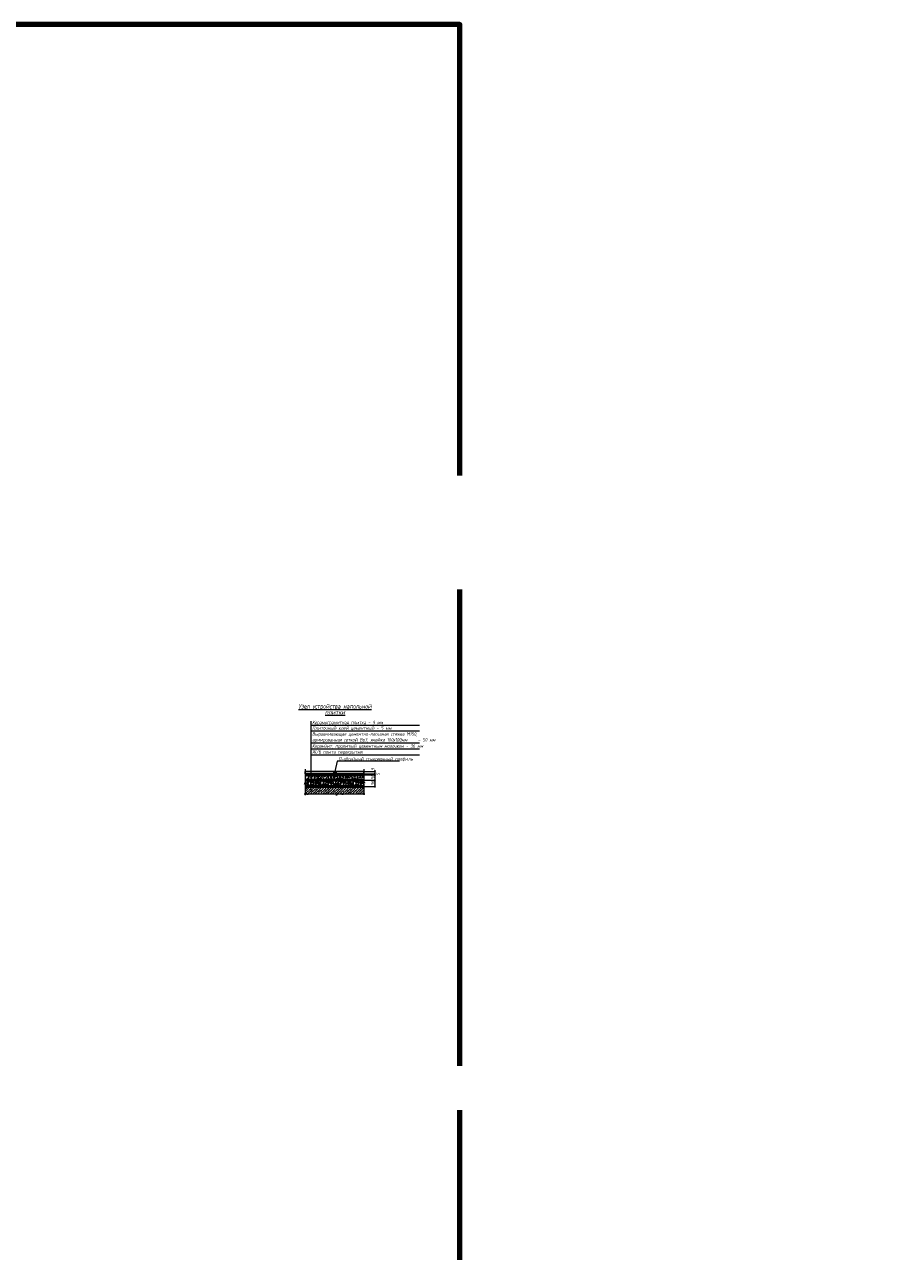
# Model space of a CAD drawing. Header units: millimetres. Extents: x -26888115 to 7466299, y -86687 to 22081.
# Tile 168 of 208: x 145242 to 153165, y -32991 to -21875. Entities that reach past the tile are written whole.
import ezdxf
from ezdxf import colors
from ezdxf.entities.mleader import LeaderData, LeaderLine
from ezdxf.math import Vec2, Vec3

# ---------------------------------------------------------------- set-up
doc = ezdxf.new("R2010")
doc.units = ezdxf.units.MM
doc.linetypes.add('DASHDOT', pattern=[25.4, 12.7, -6.35, 0, -6.35])
doc.layers.get('Defpoints').update_dxf_attribs({"color": 31})
for name, color, linetype, lineweight in [('dim_pot', 183, 'Continuous', 9), ('nadpisi_v_tablice', 7, 'Continuous', 9), ('wall_obm', 172, 'Continuous', 40), ('Марки дверей', 7, 'Continuous', 9)]:
    doc.layers.add(name, color=color, linetype=linetype, lineweight=lineweight)
doc.layers.add('dim_razv', color=7, linetype='DASHDOT', lineweight=9, true_color=0x285228)
doc.layers.add('pol', color=7, linetype='Continuous', lineweight=15, true_color=0x55666d)
doc.styles.add('fl_iso paper', font='isocpeur.ttf', dxfattribs={"width": 0.8, "oblique": 10})
doc.styles.add('In tre', font='isocpeur.ttf', dxfattribs={"width": 0.8, "oblique": 10})

# ---------------------------------------------------------------- blocks, each defined once
blk = doc.blocks.new('_DOT')
at = {"color": 0, "linetype": 'ByBlock'}
blk.add_line((-0.5, 0), (-1, 0), dxfattribs=at)
at = {"color": 0, "linetype": 'ByBlock', "const_width": 0.5}
blk.add_lwpolyline([(-0.25, 0, 1), (0.25, 0, 1)], format="xyb", close=True, dxfattribs=at)

msp = doc.modelspace()

# ---------------------------------------------------------------- hatches: boundary and pattern name
at = {"layer": 'nadpisi_v_tablice', "lineweight": 5, "transparency": 33554610}
h = msp.add_hatch(dxfattribs=at)
h.set_pattern_fill('AR-CONC', color=256, scale=0.2, style=0)
h.set_pattern_definition([(50, (4736.51, 0), (36.436934, -3.187817), [3.81, -41.91]), (355, (4736.51, 0), (-7.048684, 38.211369), [3.048, -33.528117]), (100.451445, (4739.547, -0.266), (29.388249, 35.02355), [3.238002, -35.618049]), (46.1842, (4736.51, 10.16), (54.215808, -8.408466), [5.715, -62.865]), (96.635558, (4741.03, 9.46), (47.480827, 49.485225), [4.857005, -53.427122]), (351.18415, (4736.51, 10.16), (47.480827, 49.485225), [4.571993, -50.291946]), (21, (4741.59, 7.62), (30.322878, -20.4530396), [3.81, -41.91]), (326, (4741.59, 7.62), (12.360406, 36.837593), [3.048, -33.528]), (71.451445, (4744.118, 5.916), (42.683284, 16.384554), [3.238002, -35.6179875]), (37.5, (4736.511, 0), (0.6177207, 16.9110078), [0, -33.1216, 0, -34.036, 0, -33.655]), (7.5, (4736.51, 0), (13.3639325, 20.036115), [0, -19.4056, 0, -32.3596, 0, -12.827]), (327.5, (4725.182, 0), (27.118119, -1.1457488), [0, -12.7, 0, -39.624, 0, -52.578]), (317.5, (4720.102, 0), (29.6258363, 5.0852982), [0, -16.51, 0, -26.3144, 0, -37.338])])
h.paths.add_polyline_path([(148313.5, -28721.3), (148313.5, -28673.8), (147896.5, -28673.8), (147896.5, -28721.3)])
h.paths.add_polyline_path([(147783.5, -28673.8), (147783.5, -28693.3), (147794.5, -28697.3), (147772.5, -28705.3), (147783.5, -28709.3), (147783.5, -28721.3), (147896.5, -28721.3), (147896.5, -28673.8)])
h = msp.add_hatch(dxfattribs=at)
h.set_pattern_fill('SWAMP', color=256, scale=0.299999, angle=45, style=0)
h.set_pattern_definition([(45, (153718.986, -32565.0335), (-1.972182, 7.36031), [0.9524954, -6.667468]), (135, (153719.3225, -32564.6967), (-7.36031, 1.972182), [0.476248, -12.721919]), (135, (153719.4067, -32564.6125), (-7.36031, 1.972182), [0.380998, -12.8171686]), (135, (153719.2383, -32564.781), (-7.36031, 1.972182), [0.380998, -12.8171686]), (105, (153719.491, -32564.5283), (-7.3603064, 1.972195), [0.3047985, -7.315165]), (165, (153719.154, -32564.865), (-5.3881243, -5.388115), [0.3047985, -7.315165])])
h.paths.add_polyline_path([(148313.5, -28663.8), (148177.5, -28663.8), (148173.5, -28663.8), (147991.2, -28663.8), (147991.2, -28673.8), (148313.5, -28673.8)])
h.paths.add_polyline_path([(147991.2, -28663.8), (147903.6, -28663.8), (147899.6, -28663.8), (147783.5, -28663.8), (147783.5, -28673.8), (147991.2, -28673.8)])
h = msp.add_hatch(dxfattribs=at)
h.set_pattern_fill('GRAVEL', color=256, scale=2, angle=30, style=0)
h.set_pattern_definition([(258.0127875, (4742.7865, 62.282), (-123.35272414, -599.1468146), [6.834429, -676.609673]), (214.969741, (4741.367, 55.5967), (502.52908449, 348.794092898), [11.728094, -1161.080978]), (162.510447, (4731.7563, 48.8748), (719.34090521, -229.93499536), [8.26963, -818.694456]), (297.273689, (4720.9487, 27.9703), (-464.005909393, 905.281810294), [10.68009, -1057.328749]), (322.8336542, (4725.8427, 18.4775), (-524.770452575, 400.92908613), [10.472674, -1036.796155]), (27.273689, (4734.1882, 12.1506), (-905.281810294, -464.005909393), [10.68009, -1057.328749]), (67.6942405, (4743.681, 17.0447), (-317.923176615, -770.14090514), [14.123873, -1398.262306]), (102.2553284, (4749.0417, 30.1117), (-250.841366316, 1145.66999129), [13.33439, -1320.105132]), (151.4295656, (4746.2112, 43.1422), (-682.15272413, 368.7231766), [10.71626, -1060.910914]), (205.2363583, (4736.8, 48.267), (509.33499567, 235.40590941), [12.234266, -599.478739]), (252.3974378, (4725.7333, 43.051), (-248.52908612, -788.734995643), [15.821558, -1566.33545]), (168.814075, (4764.757, 52.6763), (-460.35863358, 86.1645431), [5.40009, -534.611316]), (201.4692344, (4759.4593, 53.724), (622.723176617, 242.211819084), [10.27364, -1017.09278]), (255, (4749.9, 49.964), (25.4, -43.9940905), [7.184187, -64.657862]), (233.1985905, (4743.771, 53.465), (169.17045258, 214.988181), [3.868826, -383.012447]), (321.8014095, (4741.453, 50.367), (-120.1940905, 106.5822715), [5.471312, -268.09506]), (60.9637565, (4745.753, 46.984), (81.18227154, 164.188181), [8.886393, -287.325963]), (191.565051, (4750.066, 54.753), (113.388181, 6.8059095), [6.425743, -154.217962]), (46.3895403, (4715.9367, 35.6352), (363.74090512, 385.982271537), [9.00176, -891.176533]), (100.346176, (4722.1457, 42.153), (103.42363793, -585.53499564), [7.551979, -747.644314]), (323.1985905, (4744.986, 63.552), (-214.988181, 169.17045258), [7.737602, -379.143672]), (13.6104597, (4751.1818, 58.917), (-516.140905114, -122.0177285), [9.00176, -891.176533]), (9.443955, (4731.685, 8.359), (-270.77045256, -39.01181898), [8.680704, -425.354686]), (324.7751406, (4740.2478, 9.7832), (-499.370452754, 356.934995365), [7.273442, -720.071868]), (96.8014095, (4770.826, 19.812), (-39.011819, 270.77045256), [7.737602, -379.143672]), (47.3540246, (4769.9097, 27.4952), (-470.323176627, -506.17636208), [8.515655, -843.04752]), (99.443955, (4749.269, 7.366), (39.01181897, -270.77045256), [4.340352, -429.695038]), (131.3099325, (4768.186, 18.288), (-145.5940905, 150.57636205), [2.590292, -256.4399]), (195.963757, (4766.477, 20.234), (157.3822715, 32.2059095), [10.472674, -198.981092]), (216.009006, (4756.4077, 17.3534), (414.540905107, 297.994090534), [9.70534, -960.827297]), (333.690068, (4748.039, 43.024), (-94.7940905, 62.588181), [7.326478, -175.835527]), (23.1572266, (4754.6066, 39.777), (798.69953869, 343.811819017), [12.791135, -1266.320181]), (90.945396, (4766.367, 44.807), (1.82363794, -409.55863359), [5.230165, -517.787846]), (120, (4766.28, 50.037), (-69.39409, 18.59409), [3.048, -47.752]), (150.2564372, (4754.7658, 18.1652), (353.776362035, -206.35863361), [7.05734, -698.678815]), (78.0127875, (4748.6382, 21.6665), (123.35272414, 599.1468146), [13.668858, -669.775244]), (30, (4751.477, 35.037), (18.59409, 69.39409), [13.208, -37.592]), (355.3048465, (4762.9156, 41.6413), (617.74090515, -53.95863325), [8.032191, -795.186334]), (284.054604, (4770.921, 40.984), (57.6059095, -201.37636205), [7.396582, -362.433]), (237.6459754, (4772.717, 33.8087), (-581.887719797, -922.540905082), [12.042902, -1192.249288]), (205.4260787, (4766.2723, 23.6353), (-597.32317666, -286.205909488), [12.74059, -1261.316929])])
h.paths.add_polyline_path([(147896.5, -28721.3), (147783.5, -28721.3), (147783.5, -28740.9), (147794.5, -28744.9), (147772.5, -28752.9), (147783.5, -28756.9), (147783.5, -28778.7), (147896.5, -28778.7)])
h.paths.add_polyline_path([(148324.5, -28744.9), (148313.5, -28740.9), (148313.5, -28721.3), (147896.5, -28721.3), (147896.5, -28778.7), (148313.5, -28778.7), (148313.5, -28756.9), (148302.5, -28752.9)])
h = msp.add_hatch(dxfattribs=at)
h.set_pattern_fill('ANSI36', color=256, scale=4.999976, style=0)
h.set_pattern_definition([(45, (4736.51, -57.446), (8.4189498, 30.8694825), [39.68731, -7.937462, 0, -7.937462])])
h.paths.add_polyline_path([(148313.5, -28778.7), (147783.5, -28778.7), (147783.5, -28848.2), (148055.4, -28848.2), (148059.4, -28837.2), (148067.4, -28859.2), (148071.4, -28848.2), (148313.5, -28848.2)])

# ---------------------------------------------------------------- linework, layer by layer
at = {"layer": 'Defpoints', "color": 1, "lineweight": 100}
msp.add_lwpolyline([(107095, -75222.9), (149183.3, -75222.9), (149183.3, -21875.1), (107095, -21875.1)], close=True, dxfattribs=at)
at = {"layer": 'nadpisi_v_tablice', "lineweight": 9, "transparency": 33554610}
for p, q in [((147833.4, -28187.5), (147833.4, -28822.7)), ((147833.4, -28223.9), (148818.2, -28223.9)), ((147833.4, -28273.9), (148818.2, -28273.9)), ((147833.4, -28382.7), (148818.2, -28382.7)), ((147833.4, -28436.7), (148818.2, -28436.7)), ((147833.4, -28490.8), (148818.2, -28490.8))]:
    msp.add_line(p, q, dxfattribs=at)
at = {"layer": 'nadpisi_v_tablice', "transparency": 33554610}
for p, q in [((148071.3, -28548.1), (148051.1, -28641.8)), ((148638.4, -28548.1), (148071.3, -28548.1))]:
    msp.add_line(p, q, dxfattribs=at)
at = {"layer": 'nadpisi_v_tablice', "lineweight": 30, "transparency": 33554610}
for p, q in [((147783.5, -28663.8), (147899.6, -28663.8)), ((147903.6, -28663.8), (148173.5, -28663.8)), ((148177.5, -28663.8), (148313.5, -28663.8))]:
    msp.add_line(p, q, dxfattribs=at)
at = {"layer": 'nadpisi_v_tablice', "lineweight": 50, "transparency": 33554610}
for p, q in [((147783.5, -28673.8), (148313.5, -28673.8)), ((147783.5, -28721.3), (148313.5, -28721.3)), ((147783.5, -28778.7), (148313.5, -28778.7))]:
    msp.add_line(p, q, dxfattribs=at)
at = {"layer": 'nadpisi_v_tablice', "lineweight": 9, "transparency": 33554610}
for points in [[(147783.5, -28622.9), (147783.5, -28740.9), (147794.5, -28744.9), (147772.5, -28752.9), (147783.5, -28756.9), (147783.5, -28857.5)], [(148313.5, -28622.9), (148313.5, -28740.9), (148324.5, -28744.9), (148302.5, -28752.9), (148313.5, -28756.9), (148313.5, -28855.7)], [(148323.6, -28848.2), (148071.4, -28848.2), (148067.4, -28859.2), (148059.4, -28837.2), (148055.4, -28848.2), (147774.5, -28848.2)]]:
    msp.add_lwpolyline(points, dxfattribs=at)
at = {"layer": 'nadpisi_v_tablice', "lineweight": 30, "transparency": 33554610}
for points in [[(147783.5, -28641.8), (148043.1, -28641.8), (148043.1, -28663.8), (147783.5, -28663.8)], [(148043.1, -28663.8), (148043.1, -28641.8), (148063.1, -28641.8), (148063.1, -28663.8), (148060.1, -28663.8), (148060.1, -28644.8), (148046.1, -28644.8), (148046.1, -28663.8)], [(148063.1, -28641.8), (148313.5, -28641.8), (148313.5, -28663.8), (148063.1, -28663.8)]]:
    msp.add_lwpolyline(points, close=True, dxfattribs=at)
at = {"layer": 'wall_obm', "color": 0, "lineweight": 5, "transparency": 33554610}
for p, q in [((148313.5, -28641.8), (148414.2, -28641.8)), ((148313.5, -28663.8), (148414.2, -28663.8)), ((148313.5, -28673.8), (148414.2, -28673.8)), ((148407.5, -28636.2), (148420.5, -28646.6)), ((148407.5, -28658.2), (148420.5, -28668.6)), ((148407.5, -28668.2), (148420.5, -28678.6)), ((148414.2, -28630.9), (148414.2, -28731.3)), ((148313.5, -28721.3), (148414.2, -28721.3)), ((148313.5, -28778.7), (148414.2, -28778.7)), ((148407.5, -28715.6), (148420.5, -28726)), ((148407.5, -28773.1), (148420.5, -28783.5)), ((148414.2, -28688.4), (148414.2, -28788.7))]:
    msp.add_line(p, q, dxfattribs=at)

# ---------------------------------------------------------------- texts
at = {"lineweight": 18, "transparency": 33554610, "insert": (141184.3, -28105.5), "char_height": 40, "width": 898.915, "attachment_point": 1, "line_spacing_factor": 0.8, "style": 'fl_iso paper'}
msp.add_mtext('\\pi268.33;{\\LМонтаж плинтуса}', dxfattribs=at)
at = {"layer": 'nadpisi_v_tablice', "lineweight": 18, "transparency": 33554610, "insert": (148054, -28032.5), "char_height": 40, "width": 1498.191, "attachment_point": 2, "line_spacing_factor": 0.8, "style": 'fl_iso paper'}
msp.add_mtext('{\\LУзел устройства напольной \\Pплитки\\H1.3333x; }', dxfattribs=at)
at = {"layer": 'nadpisi_v_tablice', "lineweight": 18, "transparency": 33554610, "char_height": 31.5, "attachment_point": 1, "style": 'fl_iso paper'}
for s, insert, width in [('Керамогранитная плитка - 9 мм', (147846.8, -28183.1), 835.782), ('Плиточный клей цементный - 5 мм', (147846.8, -28233.8), 835.782), ('Выравнивающая цементно-песчаная стяжка М150, армированная сеткой Вр3, ячейка 100х100мм     – 50 мм', (147846.8, -28287.3), 1003.044), ('Ж/б плита перекрытия', (147846.8, -28450.1), 835.782), ('Керамзит, пролитый цементным молочком - 36 мм', (147846.8, -28396.1), 952.858), ('П-образный стыковочный профиль', (148083.9, -28512.9), 835.782)]:
    msp.add_mtext(s, dxfattribs=dict(at, insert=insert, width=width))
at = {"layer": 'nadpisi_v_tablice', "lineweight": 18, "transparency": 33554610, "char_height": 31.5, "width": 835.782, "attachment_point": 1, "rotation": 90, "style": 'fl_iso paper'}
for s, insert in [('9', (148379.5, -28633.1)), ('50', (148379.5, -28713.9)), ('5', (148428.3, -28678.5)), ('36', (148379.5, -28771.4))]:
    msp.add_mtext(s, dxfattribs=dict(at, insert=insert))

# ---------------------------------------------------------------- next in the draw order: leaders
at = {"layer": 'dim_pot', "color": 0, "linetype": 'ByBlock'}
ml = msp.add_multileader_mtext('Standard', dxfattribs=at)
ml.set_content('Лючок 400х400 для обслуживания запотолочных пожарных извещателей, расположение уточнить по месту', style='In tre')
ml.set_leader_properties()
ml.build(insert=Vec2(0, 0))
ml.multileader.update_dxf_attribs({"text_left_attachment_type": 6, "text_right_attachment_type": 6, "dogleg_length": 1, "arrow_head_size": 0, "scale": 50})
ctx = ml.context
ctx.base_point, ctx.scale, ctx.char_height, ctx.arrow_head_size, ctx.landing_gap_size, ctx.plane_origin = Vec3(59333.8, -34272.7), 50, 200, 0, 4.5, Vec3(66193.6, -29209.3)
ctx.left_attachment, ctx.right_attachment = 6, 6
notes = []
notes.append((ctx, [(1, (1, 1, 0), (59283.8, -34272.7), (1, 0), 50, [(0, [(55028, -37279.4), (55028, -31929.4)], 0, [])])]))
ctx.mtext.insert, ctx.mtext.width, ctx.mtext.defined_height, ctx.mtext.flow_direction = Vec3(59338.3, -34012.7), 3669.399, 696.6, 5
ctx.mtext.has_bg_fill, ctx.mtext.bg_color, ctx.mtext.bg_scale_factor, ctx.mtext.bg_transparency, ctx.mtext.use_window_bg_color = 1, -1027028792, 1.5, 0, 1
at = {"layer": 'dim_razv', "color": 0, "linetype": 'ByBlock'}
ml = msp.add_multileader_mtext('Standard', dxfattribs=at)
ml.set_content('Плитка керамогранитная, настенная', style='In tre')
ml.set_leader_properties()
ml.build(insert=Vec2(0, 0))
ml.multileader.update_dxf_attribs({"text_left_attachment_type": 6, "text_right_attachment_type": 6, "dogleg_length": 1, "arrow_head_size": 0, "scale": 50})
ctx = ml.context
ctx.base_point, ctx.scale, ctx.char_height, ctx.arrow_head_size, ctx.landing_gap_size, ctx.plane_origin = Vec3(48765.5, -31651.1), 50, 200, 0, 4.5, Vec3(61086.9, -29237.9)
ctx.left_attachment, ctx.right_attachment = 6, 6
notes.append((ctx, [(0, (1, 1, 0), (51495.3, -31651.1), (-1, 0), 50, [(1, [(53769.7, -30952.3)], 0, [])])]))
ctx.mtext.insert, ctx.mtext.width, ctx.mtext.defined_height, ctx.mtext.flow_direction = Vec3(48770, -31411.1), 3092.716, 696.6, 5
ctx.mtext.has_bg_fill, ctx.mtext.bg_color, ctx.mtext.bg_scale_factor, ctx.mtext.bg_transparency, ctx.mtext.use_window_bg_color = 1, -1027028792, 1.5, 0, 1
at = {"layer": 'pol', "color": 1, "linetype": 'ByBlock', "true_color": 0xff0000}
ml = msp.add_multileader_mtext('Standard', dxfattribs=at)
ml.set_content('Лоток щелевой\\Pводоотводный в полу, модульный. Лщ-2', color=(255, 0, 0), style='In tre')
ml.set_leader_properties()
ml.build(insert=Vec2(0, 0))
ml.multileader.update_dxf_attribs({"text_left_attachment_type": 6, "text_right_attachment_type": 6, "dogleg_length": 1, "arrow_head_size": 0, "scale": 50})
ctx = ml.context
ctx.base_point, ctx.scale, ctx.char_height, ctx.arrow_head_size, ctx.landing_gap_size, ctx.plane_origin = Vec3(50567.3, -26429.4), 50, 200, 0, 4.5, Vec3(64361.3, -20859.5)
ctx.left_attachment, ctx.right_attachment = 6, 6
notes.append((ctx, [(0, (1, 1, 0), (52833.1, -26429.4), (-1, 0), 50, [(1, [(54223, -29649.4)], 0, [])])]))
ctx.mtext.insert, ctx.mtext.width, ctx.mtext.defined_height, ctx.mtext.flow_direction = Vec3(50571.8, -26169.4), 2329.345, 696.6, 5
ctx.mtext.has_bg_fill, ctx.mtext.bg_color, ctx.mtext.bg_scale_factor, ctx.mtext.bg_transparency, ctx.mtext.use_window_bg_color = 1, -1027028792, 1.5, 0, 1
for ctx, leaders in notes:
    for number, flags, end, landing, length, lines in leaders:
        leader = LeaderData()
        leader.index, (leader.has_last_leader_line, leader.has_dogleg_vector, leader.attachment_direction) = number, flags
        leader.last_leader_point, leader.dogleg_vector, leader.dogleg_length = Vec3(end), Vec3(landing), length
        for number, points, colour, breaks in lines:
            line = LeaderLine()
            line.index, line.vertices, line.color, line.breaks = number, Vec3.list(points), colors.encode_raw_color(colour), breaks
            leader.lines.append(line)
        ctx.leaders.append(leader)

# ---------------------------------------------------------------- next in the draw order: leaders
at = {"layer": 'pol', "color": 0, "linetype": 'ByBlock'}
ml = msp.add_multileader_mtext('Standard', dxfattribs=at)
ml.set_content('Керамогранит под камень^J600х1200 мм', style='In tre')
ml.set_leader_properties()
ml.build(insert=Vec2(0, 0))
ml.multileader.update_dxf_attribs({"text_left_attachment_type": 6, "text_right_attachment_type": 6, "dogleg_length": 1, "arrow_head_size": 0, "scale": 50})
ctx = ml.context
ctx.base_point, ctx.scale, ctx.char_height, ctx.arrow_head_size, ctx.landing_gap_size, ctx.plane_origin = Vec3(59314.9, -26303.4), 50, 200, 0, 4.5, Vec3(66126.7, -21463.5)
ctx.left_attachment, ctx.right_attachment = 6, 6
notes = []
notes.append((ctx, [(1, (1, 1, 0), (59264.9, -26303.4), (1, 0), 50, [(1, [(58041.5, -28624.4)], 0, [])])]))
ctx.mtext.insert, ctx.mtext.width, ctx.mtext.defined_height, ctx.mtext.flow_direction = Vec3(59319.4, -26063.4), 3092.716, 696.6, 5
ctx.mtext.has_bg_fill, ctx.mtext.bg_color, ctx.mtext.bg_scale_factor, ctx.mtext.bg_transparency, ctx.mtext.use_window_bg_color = 1, -1027028792, 1.5, 0, 1
for ctx, leaders in notes:
    for number, flags, end, landing, length, lines in leaders:
        leader = LeaderData()
        leader.index, (leader.has_last_leader_line, leader.has_dogleg_vector, leader.attachment_direction) = number, flags
        leader.last_leader_point, leader.dogleg_vector, leader.dogleg_length = Vec3(end), Vec3(landing), length
        for number, points, colour, breaks in lines:
            line = LeaderLine()
            line.index, line.vertices, line.color, line.breaks = number, Vec3.list(points), colors.encode_raw_color(colour), breaks
            leader.lines.append(line)
        ctx.leaders.append(leader)

# ---------------------------------------------------------------- next in the draw order: leaders
at = {"layer": 'dim_razv', "color": 0, "linetype": 'ByBlock'}
ml = msp.add_multileader_mtext('Standard', dxfattribs=at)
ml.set_content('Плитка керамогранитная, настенная', style='In tre')
ml.set_leader_properties()
ml.build(insert=Vec2(0, 0))
ml.multileader.update_dxf_attribs({"text_left_attachment_type": 6, "text_right_attachment_type": 6, "dogleg_length": 1, "arrow_head_size": 0, "scale": 50})
ctx = ml.context
ctx.base_point, ctx.scale, ctx.char_height, ctx.arrow_head_size, ctx.landing_gap_size, ctx.plane_origin = Vec3(58364.5, -26485.3), 50, 200, 0, 4.5, Vec3(62179.9, -26656.1)
ctx.left_attachment, ctx.right_attachment = 6, 6
notes = []
notes.append((ctx, [(1, (1, 1, 0), (58314.5, -26485.3), (1, 0), 50, [(1, [(57316.2, -28329.4)], 0, [])])]))
ctx.mtext.insert, ctx.mtext.width, ctx.mtext.defined_height, ctx.mtext.flow_direction = Vec3(58369, -26245.3), 3092.716, 696.6, 5
ctx.mtext.has_bg_fill, ctx.mtext.bg_color, ctx.mtext.bg_scale_factor, ctx.mtext.bg_transparency, ctx.mtext.use_window_bg_color = 1, -1027028792, 1.5, 0, 1
for ctx, leaders in notes:
    for number, flags, end, landing, length, lines in leaders:
        leader = LeaderData()
        leader.index, (leader.has_last_leader_line, leader.has_dogleg_vector, leader.attachment_direction) = number, flags
        leader.last_leader_point, leader.dogleg_vector, leader.dogleg_length = Vec3(end), Vec3(landing), length
        for number, points, colour, breaks in lines:
            line = LeaderLine()
            line.index, line.vertices, line.color, line.breaks = number, Vec3.list(points), colors.encode_raw_color(colour), breaks
            leader.lines.append(line)
        ctx.leaders.append(leader)

# ---------------------------------------------------------------- next in the draw order: leaders
at = {"layer": 'Марки дверей', "lineweight": -2, "transparency": 33554687}
ml = msp.add_multileader_mtext('Standard', dxfattribs=at)
ml.set_content('\\pxsm1,ql;ГКЛ обшивка толщиной 75 мм \\Pвысотой 2500 мм', color=256, style='fl_iso paper')
ml.set_leader_properties(lineweight=5)
ml.set_arrow_properties(name='DOT')
ml.build(insert=Vec2(0, 0))
ml.multileader.update_dxf_attribs({"has_dogleg": 0, "text_left_attachment_type": 6, "text_right_attachment_type": 6, "dogleg_length": 0.75, "arrow_head_size": 60, "scale": 40})
ctx = ml.context
ctx.base_point, ctx.scale, ctx.char_height, ctx.arrow_head_size, ctx.landing_gap_size, ctx.plane_origin = Vec3(41081.6, -26501.4), 40, 250, 60, 80, Vec3(43093.8, -19321.4)
ctx.left_attachment, ctx.right_attachment = 6, 6
notes = []
notes.append((ctx, [(0, (1, 1, 0), (45150.6, -26501.4), (-1, 0), 30, [(0, [(46594.8, -29868.6)], 0, [])])]))
ctx.mtext.insert, ctx.mtext.width, ctx.mtext.defined_height, ctx.mtext.line_spacing_factor, ctx.mtext.flow_direction = Vec3(41161.6, -26201.4), 4067.72, 979.1, 0.7, 5
ctx.mtext.has_bg_fill, ctx.mtext.bg_color, ctx.mtext.bg_scale_factor, ctx.mtext.bg_transparency, ctx.mtext.use_window_bg_color = 1, -1027028792, 1.5, 0, 1
for ctx, leaders in notes:
    for number, flags, end, landing, length, lines in leaders:
        leader = LeaderData()
        leader.index, (leader.has_last_leader_line, leader.has_dogleg_vector, leader.attachment_direction) = number, flags
        leader.last_leader_point, leader.dogleg_vector, leader.dogleg_length = Vec3(end), Vec3(landing), length
        for number, points, colour, breaks in lines:
            line = LeaderLine()
            line.index, line.vertices, line.color, line.breaks = number, Vec3.list(points), colors.encode_raw_color(colour), breaks
            leader.lines.append(line)
        ctx.leaders.append(leader)

doc.saveas('drawing.dxf')
